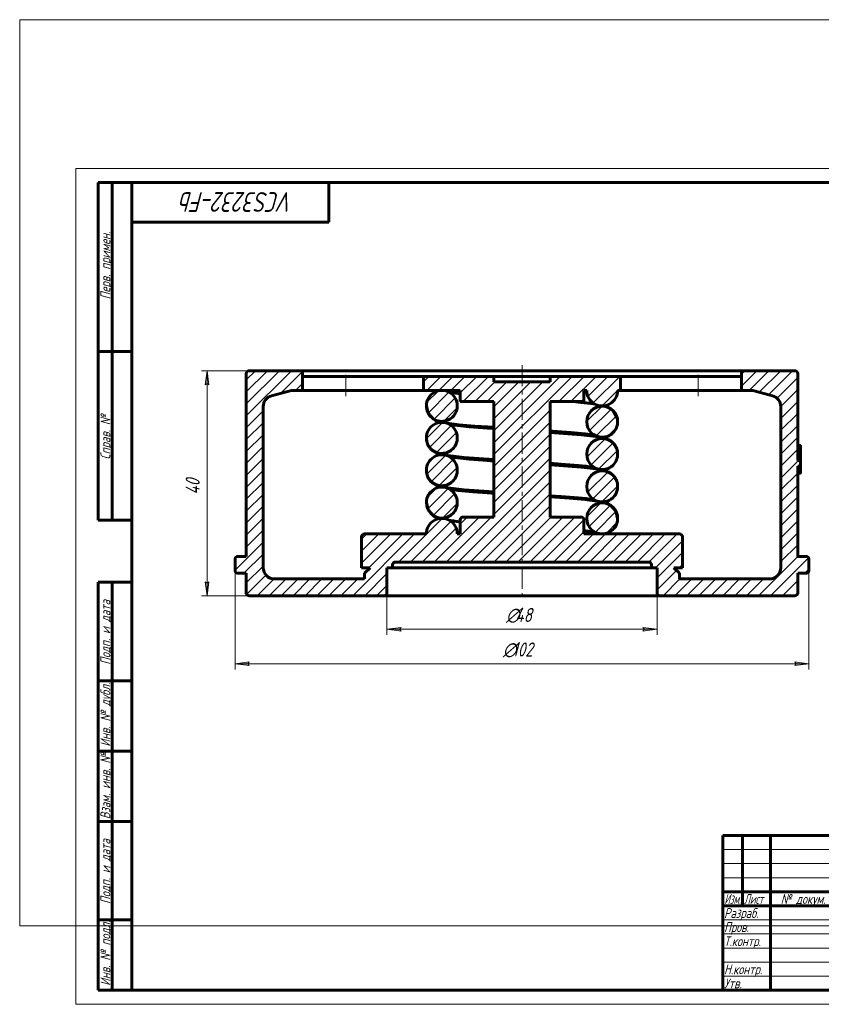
# Model space of a CAD drawing. Header units: millimetres. Extents: x -20 to 420, y 0 to 350.
# Tile 1 of 2: x -20 to 265, y 0 to 350. Entities that reach past the tile are written whole.
import ezdxf

# ---------------------------------------------------------------- set-up
doc = ezdxf.new("R2010")
doc.units = ezdxf.units.MM
for name, pattern in [('K5LT_AXLED', [12, 7.5, -1.5, 1.5, -1.5]), ('K5LT_BASIC', [0]), ('K5LT_THIN', [0]), ('K5LT_THIN_INCLUDED_TO_HATCHING', [0])]:
    doc.linetypes.add(name, pattern=pattern)
doc.layers.add('Системный слой', color=7, linetype='Continuous')
doc.layers.add('Системный слой (1)', color=7, linetype='Continuous', true_color=0x6c6c6c)
doc.styles.add('KDIMTEXTSTYLE', font='GOST_AU.SHX', dxfattribs={"width": 0.96, "oblique": 15, "height": 5})
doc.styles.add('KTEXTSTYLE', font='GOST_AU.SHX', dxfattribs={"width": 0.96, "height": 5})
doc.dimstyles.new('KDIMSTYLE (2.00)', dxfattribs={"dimtxt": 5, "dimasz": 1, "dimexe": 2, "dimexo": 0, "dimgap": 1, "dimtad": 1, "dimlfac": 0.5, "dimtxsty": 'KDIMTEXTSTYLE', "dimsah": 1, "dimcen": 0, "dimdle": 1, "dimadec": 0, "dimazin": 0, "dimtfac": 0.667, "dimtmove": 0, "dimatfit": 3, "dimfxl": 1, "dimtvp": 1, "dimtolj": 1, "dimtzin": 0, "dimarcsym": 0})

# ---------------------------------------------------------------- blocks, each defined once
blk = doc.blocks.new('U0')
at = {"layer": 'Системный слой (1)', "color": 143, "linetype": 'K5LT_BASIC', "lineweight": 60, "true_color": 0x33acca}
for start, end in [(0.0047, 180.0074), (180.0074, 281.5032), (281.5032, 0.0047)]:
    blk.add_arc((130.17, 212.67), 5.5, start, end, dxfattribs=at)
blk = doc.blocks.new('U1')
at = {"layer": 'Системный слой (1)', "color": 143, "linetype": 'K5LT_BASIC', "lineweight": 60, "true_color": 0x33acca}
for start, end in [(0.0071, 180.005), (180.005, 270), (270.0002, 0.0071)]:
    blk.add_arc((187.17, 172.67), 5.5, start, end, dxfattribs=at)
blk = doc.blocks.new('U2')
at = {"layer": 'Системный слой (1)', "color": 143, "linetype": 'K5LT_BASIC', "lineweight": 60, "true_color": 0x33acca}
for start, end in [(0.0048, 180.007), (180.007, 270), (270, 0.0048)]:
    blk.add_arc((130.17, 189.79), 5.5, start, end, dxfattribs=at)
blk = doc.blocks.new('U3')
at = {"layer": 'Системный слой (1)', "color": 143, "linetype": 'K5LT_BASIC', "lineweight": 60, "true_color": 0x33acca}
for start, end in [(0.0048, 180.007), (180.007, 270), (270, 0.0048)]:
    blk.add_arc((130.17, 201.29), 5.5, start, end, dxfattribs=at)
blk = doc.blocks.new('U4')
at = {"layer": 'Системный слой (1)', "color": 143, "linetype": 'K5LT_BASIC', "lineweight": 60, "true_color": 0x33acca}
for start, end in [(0.0536, 180.0097), (180.0097, 270), (270, 0.0537)]:
    blk.add_arc((187.17, 184.04), 5.5, start, end, dxfattribs=at)
blk = doc.blocks.new('U5')
at = {"layer": 'Системный слой (1)', "color": 143, "linetype": 'K5LT_BASIC', "lineweight": 60, "true_color": 0x33acca}
for start, end in [(0.0536, 180.0097), (180.0097, 270), (270, 0.0537)]:
    blk.add_arc((187.17, 207.04), 5.5, start, end, dxfattribs=at)
blk = doc.blocks.new('U6')
at = {"layer": 'Системный слой (1)', "color": 143, "linetype": 'K5LT_BASIC', "lineweight": 60, "true_color": 0x33acca}
for start, end in [(0.0536, 180.0097), (180.0097, 270), (270, 0.0537)]:
    blk.add_arc((187.17, 195.54), 5.5, start, end, dxfattribs=at)
blk = doc.blocks.new('U7')
at = {"layer": 'Системный слой (1)', "color": 143, "linetype": 'K5LT_BASIC', "lineweight": 60, "true_color": 0x33acca}
for start, end in [(0.0048, 180.007), (180.007, 270), (270, 0.0048)]:
    blk.add_arc((130.17, 178.29), 5.5, start, end, dxfattribs=at)
blk = doc.blocks.new('U8')
at = {"layer": 'Системный слой (1)', "color": 143, "linetype": 'K5LT_BASIC', "lineweight": 60, "true_color": 0x33acca}
for p, q in [((132.87, 217.46), (133.82, 217.31)), ((133.82, 217.31), (135.1, 217.15)), ((135.1, 217.15), (136.67, 216.98))]:
    blk.add_line(p, q, dxfattribs=at)
blk = doc.blocks.new('U9')
at = {"layer": 'Системный слой (1)', "color": 143, "linetype": 'K5LT_BASIC', "lineweight": 60, "true_color": 0x33acca}
for p, q in [((124.67, 189.57), (124.67, 189.79)), ((124.67, 189.79), (124.67, 189.79)), ((124.68, 189.46), (124.67, 189.57)), ((124.68, 189.4), (124.68, 189.46)), ((124.68, 189.37), (124.68, 189.4)), ((124.68, 189.36), (124.68, 189.37)), ((124.72, 189.05), (124.68, 189.36)), ((124.76, 188.76), (124.72, 189.05)), ((124.79, 188.61), (124.76, 188.76)), ((124.81, 188.54), (124.79, 188.61)), ((124.82, 188.5), (124.81, 188.54)), ((124.82, 188.49), (124.82, 188.5)), ((124.9, 188.18), (124.82, 188.49)), ((124.99, 187.91), (124.9, 188.18)), ((125.04, 187.77), (124.99, 187.91)), ((125.07, 187.7), (125.04, 187.77)), ((125.09, 187.67), (125.07, 187.7)), ((125.09, 187.65), (125.09, 187.67)), ((125.22, 187.37), (125.09, 187.65)), ((125.35, 187.11), (125.22, 187.37)), ((125.42, 186.99), (125.35, 187.11)), ((125.45, 186.93), (125.42, 186.99)), ((125.47, 186.9), (125.45, 186.93)), ((125.48, 186.88), (125.47, 186.9)), ((125.63, 186.64), (125.48, 186.88)), ((125.8, 186.41), (125.63, 186.64)), ((125.89, 186.3), (125.8, 186.41)), ((125.93, 186.24), (125.89, 186.3)), ((125.96, 186.21), (125.93, 186.24)), ((125.97, 186.2), (125.96, 186.21)), ((126.07, 186.08), (125.97, 186.2)), ((126.31, 185.82), (126.07, 186.08)), ((126.44, 185.69), (126.31, 185.82)), ((126.5, 185.64), (126.44, 185.69)), ((126.53, 185.61), (126.5, 185.64)), ((126.55, 185.59), (126.53, 185.61)), ((126.56, 185.59), (126.55, 185.59)), ((126.86, 185.33), (126.56, 185.59)), ((127.02, 185.21), (126.86, 185.33)), ((127.09, 185.16), (127.02, 185.21)), ((127.13, 185.13), (127.09, 185.16)), ((127.15, 185.12), (127.13, 185.13)), ((127.16, 185.11), (127.15, 185.12)), ((127.28, 185.03), (127.16, 185.11)), ((127.38, 184.97), (127.28, 185.03)), ((127.43, 184.94), (127.38, 184.97)), ((127.45, 184.92), (127.43, 184.94)), ((127.46, 184.91), (127.45, 184.92)), ((127.76, 184.74), (127.46, 184.91)), ((128.01, 184.61), (127.76, 184.74)), ((128.13, 184.56), (128.01, 184.61)), ((128.19, 184.53), (128.13, 184.56)), ((128.22, 184.52), (128.19, 184.53)), ((128.24, 184.51), (128.22, 184.52)), ((128.37, 184.45), (128.24, 184.51)), ((128.62, 184.35), (128.37, 184.45)), ((128.75, 184.3), (128.62, 184.35)), ((128.96, 184.23), (128.75, 184.3)), ((129.19, 184.16), (128.96, 184.23)), ((131.5, 183.65), (129.19, 184.16)), ((138.09, 182.88), (131.5, 183.65)), ((148.67, 182.07), (138.09, 182.88))]:
    blk.add_line(p, q, dxfattribs=at)
blk = doc.blocks.new('U10')
at = {"layer": 'Системный слой (1)', "color": 143, "linetype": 'K5LT_BASIC', "lineweight": 60, "true_color": 0x33acca}
for p, q in [((132.87, 171.96), (133, 171.94)), ((133, 171.94), (133.07, 171.92)), ((133.07, 171.92), (133.1, 171.92)), ((133.1, 171.92), (133.15, 171.91)), ((133.15, 171.91), (133.16, 171.91)), ((133.16, 171.91), (133.17, 171.91)), ((133.17, 171.91), (133.2, 171.9)), ((133.2, 171.9), (133.23, 171.9)), ((133.23, 171.9), (133.26, 171.89)), ((133.26, 171.89), (133.31, 171.89)), ((133.31, 171.89), (133.41, 171.87)), ((133.41, 171.87), (133.63, 171.84)), ((133.63, 171.84), (134.11, 171.77)), ((134.11, 171.77), (134.6, 171.71)), ((134.6, 171.71), (135.71, 171.58)), ((135.71, 171.58), (136.67, 171.48))]:
    blk.add_line(p, q, dxfattribs=at)
blk = doc.blocks.new('U11')
at = {"layer": 'Системный слой (1)', "color": 143, "linetype": 'K5LT_BASIC', "lineweight": 60, "true_color": 0x33acca}
for p, q in [((124.67, 212.67), (125.29, 210.1)), ((125.29, 210.1), (127.24, 207.94)), ((127.24, 207.94), (127.76, 207.63)), ((127.76, 207.63), (127.98, 207.52)), ((127.98, 207.52), (128.54, 207.27)), ((128.54, 207.27), (129.49, 206.97)), ((129.49, 206.97), (130.2, 206.79)), ((132, 206.48), (136.26, 205.99)), ((136.26, 205.99), (141.91, 205.51)), ((141.91, 205.51), (148.67, 205.05))]:
    blk.add_line(p, q, dxfattribs=at)
blk = doc.blocks.new('U12')
at = {"layer": 'Системный слой (1)', "color": 143, "linetype": 'K5LT_BASIC', "lineweight": 60, "true_color": 0x33acca}
for p, q in [((132.94, 183.04), (135.95, 182.63)), ((135.95, 182.63), (141.24, 182.13)), ((141.24, 182.13), (147.97, 181.62)), ((147.97, 181.62), (148.67, 181.58))]:
    blk.add_line(p, q, dxfattribs=at)
blk = doc.blocks.new('U13')
at = {"layer": 'Системный слой (1)', "color": 143, "linetype": 'K5LT_BASIC', "lineweight": 60, "true_color": 0x33acca}
for p, q in [((132.94, 206.04), (132.97, 206.04)), ((132.97, 206.04), (132.98, 206.03)), ((132.98, 206.03), (132.98, 206.03)), ((132.98, 206.03), (132.99, 206.03)), ((132.99, 206.03), (132.99, 206.03)), ((132.99, 206.03), (133, 206.03)), ((133, 206.03), (133.01, 206.03)), ((133.01, 206.03), (133.04, 206.02)), ((133.04, 206.02), (133.1, 206.01)), ((133.1, 206.01), (133.22, 205.99)), ((133.22, 205.99), (133.49, 205.95)), ((133.49, 205.95), (134.12, 205.85)), ((134.12, 205.85), (135.69, 205.66)), ((135.69, 205.66), (139.83, 205.25)), ((139.83, 205.25), (146.28, 204.74)), ((146.28, 204.74), (148.67, 204.58)), ((168.67, 203.26), (179.72, 202.41)), ((179.72, 202.41), (185.87, 201.68)), ((185.87, 201.68), (188.75, 200.97)), ((188.75, 200.97), (189.06, 200.84)), ((189.06, 200.84), (189.08, 200.84)), ((189.08, 200.84), (189.11, 200.82)), ((189.11, 200.82), (189.17, 200.8)), ((189.17, 200.8), (189.29, 200.74)), ((189.29, 200.74), (189.55, 200.61)), ((189.55, 200.61), (189.83, 200.45)), ((189.83, 200.45), (189.85, 200.44)), ((189.85, 200.44), (189.88, 200.42)), ((189.88, 200.42), (189.94, 200.38)), ((189.94, 200.38), (190.07, 200.3)), ((190.07, 200.3), (190.33, 200.12)), ((190.33, 200.12), (190.53, 199.96)), ((190.53, 199.96), (190.54, 199.95)), ((190.54, 199.95), (190.57, 199.93)), ((190.57, 199.93), (190.62, 199.89)), ((190.62, 199.89), (190.73, 199.79)), ((190.73, 199.79), (190.95, 199.59)), ((190.95, 199.59), (191.13, 199.4)), ((191.13, 199.4), (191.14, 199.39)), ((191.14, 199.39), (191.17, 199.37)), ((191.17, 199.37), (191.21, 199.31)), ((191.21, 199.31), (191.31, 199.21)), ((191.31, 199.21), (191.49, 198.98)), ((191.49, 198.98), (191.66, 198.75)), ((191.66, 198.75), (191.67, 198.74)), ((191.67, 198.74), (191.69, 198.71)), ((191.69, 198.71), (191.73, 198.65)), ((191.73, 198.65), (191.81, 198.53)), ((191.81, 198.53), (191.95, 198.28)), ((191.95, 198.28), (192.09, 198.01)), ((192.09, 198.01), (192.1, 197.99)), ((192.1, 197.99), (192.12, 197.96)), ((192.12, 197.96), (192.15, 197.9)), ((192.15, 197.9), (192.21, 197.76)), ((192.21, 197.76), (192.32, 197.49)), ((192.32, 197.49), (192.42, 197.2)), ((192.42, 197.2), (192.42, 197.18)), ((192.42, 197.18), (192.43, 197.15)), ((192.43, 197.15), (192.45, 197.08)), ((192.45, 197.08), (192.49, 196.94)), ((192.49, 196.94), (192.56, 196.65)), ((192.56, 196.65), (192.61, 196.34)), ((192.61, 196.34), (192.61, 196.32)), ((192.61, 196.32), (192.62, 196.29)), ((192.62, 196.29), (192.63, 196.22)), ((192.63, 196.22), (192.64, 196.08)), ((192.64, 196.08), (192.66, 195.8)), ((192.66, 195.8), (192.67, 195.57)), ((192.67, 195.57), (192.67, 195.57)), ((192.67, 195.57), (192.67, 195.56)), ((192.67, 195.56), (192.67, 195.56)), ((192.67, 195.56), (192.67, 195.56)), ((192.67, 195.56), (192.67, 195.55)), ((192.67, 195.55), (192.67, 195.55))]:
    blk.add_line(p, q, dxfattribs=at)
blk = doc.blocks.new('U14')
at = {"layer": 'Системный слой (1)', "color": 143, "linetype": 'K5LT_BASIC', "lineweight": 60, "true_color": 0x33acca}
for p, q in [((176.74, 214.17), (179.53, 213.93)), ((179.53, 213.93), (182, 213.69)), ((182, 213.69), (184.12, 213.44)), ((187.98, 212.73), (188.02, 212.72)), ((188.02, 212.72), (188.04, 212.71)), ((188.04, 212.71), (188.06, 212.7)), ((188.06, 212.7), (188.08, 212.7)), ((188.08, 212.7), (188.12, 212.69)), ((188.12, 212.69), (188.2, 212.66)), ((188.2, 212.66), (188.35, 212.61)), ((188.35, 212.61), (188.67, 212.5)), ((188.67, 212.5), (189.39, 212.19)), ((189.39, 212.19), (191.12, 210.91)), ((191.12, 210.91), (192.57, 208.05)), ((192.57, 208.05), (192.67, 207.05))]:
    blk.add_line(p, q, dxfattribs=at)
blk = doc.blocks.new('U15')
at = {"layer": 'Системный слой (1)', "color": 143, "linetype": 'K5LT_BASIC', "lineweight": 60, "true_color": 0x33acca}
for p, q in [((175.42, 179.82), (168.67, 180.29)), ((181.07, 179.35), (175.42, 179.82)), ((185.33, 178.86), (181.07, 179.35)), ((187.85, 178.37), (187.13, 178.54)), ((188.79, 178.07), (187.85, 178.37)), ((189.36, 177.82), (188.79, 178.07)), ((189.57, 177.71), (189.36, 177.82)), ((190.1, 177.4), (189.57, 177.71)), ((192.04, 175.24), (190.1, 177.4)), ((192.67, 172.67), (192.04, 175.24))]:
    blk.add_line(p, q, dxfattribs=at)
blk = doc.blocks.new('U16')
at = {"layer": 'Системный слой (1)', "color": 143, "linetype": 'K5LT_BASIC', "lineweight": 60, "true_color": 0x33acca}
for p, q in [((168.7, 203.76), (168.67, 203.76)), ((168.73, 203.76), (168.7, 203.76)), ((168.75, 203.76), (168.73, 203.76)), ((168.76, 203.75), (168.75, 203.76)), ((168.77, 203.75), (168.76, 203.75)), ((168.79, 203.75), (168.77, 203.75)), ((168.8, 203.75), (168.79, 203.75)), ((168.83, 203.75), (168.8, 203.75)), ((169.47, 203.7), (168.83, 203.75)), ((176.19, 203.2), (169.47, 203.7)), ((181.1, 202.74), (176.19, 203.2)), ((182.94, 202.52), (181.1, 202.74)), ((183.68, 202.41), (182.94, 202.52)), ((184, 202.36), (183.68, 202.41)), ((184.14, 202.34), (184, 202.36)), ((184.21, 202.33), (184.14, 202.34)), ((184.24, 202.32), (184.21, 202.33)), ((184.29, 202.31), (184.24, 202.32)), ((184.39, 202.3), (184.29, 202.31))]:
    blk.add_line(p, q, dxfattribs=at)
blk = doc.blocks.new('U17')
at = {"layer": 'Системный слой (1)', "color": 143, "linetype": 'K5LT_BASIC', "lineweight": 60, "true_color": 0x33acca}
for p, q in [((124.67, 178.29), (125.29, 175.73)), ((125.29, 175.73), (127.29, 173.53)), ((127.29, 173.53), (129.06, 172.7)), ((129.06, 172.7), (129.36, 172.61)), ((133.21, 171.9), (134.28, 171.77)), ((134.28, 171.77), (135.43, 171.64)), ((135.43, 171.64), (136.67, 171.52))]:
    blk.add_line(p, q, dxfattribs=at)
blk = doc.blocks.new('U18')
at = {"layer": 'Системный слой (1)', "color": 143, "linetype": 'K5LT_BASIC', "lineweight": 60, "true_color": 0x33acca}
for p, q in [((178.93, 214.02), (177.23, 214.17)), ((181.62, 213.76), (178.93, 214.02)), ((182.73, 213.63), (181.62, 213.76)), ((183.22, 213.57), (182.73, 213.63)), ((183.7, 213.5), (183.22, 213.57)), ((183.92, 213.47), (183.7, 213.5)), ((184.02, 213.45), (183.92, 213.47)), ((184.07, 213.44), (184.02, 213.45)), ((184.1, 213.44), (184.07, 213.44)), ((184.14, 213.43), (184.1, 213.44)), ((184.16, 213.43), (184.14, 213.43)), ((184.18, 213.43), (184.16, 213.43)), ((184.19, 213.43), (184.18, 213.43)), ((184.23, 213.42), (184.19, 213.43)), ((184.26, 213.41), (184.23, 213.42)), ((184.33, 213.4), (184.26, 213.41)), ((184.46, 213.38), (184.33, 213.4))]:
    blk.add_line(p, q, dxfattribs=at)
blk = doc.blocks.new('U19')
at = {"layer": 'Системный слой (1)', "color": 143, "linetype": 'K5LT_BASIC', "lineweight": 60, "true_color": 0x33acca}
for p, q in [((182.24, 168.19), (180.67, 168.36)), ((183.52, 168.03), (182.24, 168.19)), ((184.46, 167.88), (183.52, 168.03))]:
    blk.add_line(p, q, dxfattribs=at)
blk = doc.blocks.new('U20')
at = {"layer": 'Системный слой (1)', "color": 143, "linetype": 'K5LT_BASIC', "lineweight": 60, "true_color": 0x33acca}
for p, q in [((124.67, 201.07), (124.67, 201.29)), ((124.67, 201.29), (124.67, 201.29)), ((124.68, 200.96), (124.67, 201.07)), ((124.68, 200.9), (124.68, 200.96)), ((124.68, 200.87), (124.68, 200.9)), ((124.68, 200.86), (124.68, 200.87)), ((124.72, 200.55), (124.68, 200.86)), ((124.76, 200.26), (124.72, 200.55)), ((124.79, 200.11), (124.76, 200.26)), ((124.81, 200.04), (124.79, 200.11)), ((124.82, 200), (124.81, 200.04)), ((124.82, 199.99), (124.82, 200)), ((124.9, 199.68), (124.82, 199.99)), ((124.99, 199.41), (124.9, 199.68)), ((125.04, 199.27), (124.99, 199.41)), ((125.07, 199.2), (125.04, 199.27)), ((125.09, 199.17), (125.07, 199.2)), ((125.09, 199.15), (125.09, 199.17)), ((125.22, 198.87), (125.09, 199.15)), ((125.35, 198.61), (125.22, 198.87)), ((125.42, 198.49), (125.35, 198.61)), ((125.45, 198.43), (125.42, 198.49)), ((125.47, 198.4), (125.45, 198.43)), ((125.48, 198.38), (125.47, 198.4)), ((125.63, 198.14), (125.48, 198.38)), ((125.8, 197.91), (125.63, 198.14)), ((125.89, 197.8), (125.8, 197.91)), ((125.93, 197.74), (125.89, 197.8)), ((125.96, 197.71), (125.93, 197.74)), ((125.97, 197.7), (125.96, 197.71)), ((126.07, 197.58), (125.97, 197.7)), ((126.31, 197.32), (126.07, 197.58)), ((126.44, 197.19), (126.31, 197.32)), ((126.5, 197.14), (126.44, 197.19)), ((126.53, 197.11), (126.5, 197.14)), ((126.55, 197.09), (126.53, 197.11)), ((126.56, 197.09), (126.55, 197.09)), ((126.86, 196.83), (126.56, 197.09)), ((127.02, 196.71), (126.86, 196.83)), ((127.09, 196.66), (127.02, 196.71)), ((127.13, 196.63), (127.09, 196.66)), ((127.15, 196.62), (127.13, 196.63)), ((127.16, 196.61), (127.15, 196.62)), ((127.28, 196.53), (127.16, 196.61)), ((127.38, 196.47), (127.28, 196.53)), ((127.43, 196.44), (127.38, 196.47)), ((127.45, 196.42), (127.43, 196.44)), ((127.46, 196.41), (127.45, 196.42)), ((127.76, 196.24), (127.46, 196.41)), ((128.01, 196.11), (127.76, 196.24)), ((128.13, 196.06), (128.01, 196.11)), ((128.19, 196.03), (128.13, 196.06)), ((128.22, 196.02), (128.19, 196.03)), ((128.24, 196.01), (128.22, 196.02)), ((128.37, 195.95), (128.24, 196.01)), ((128.62, 195.85), (128.37, 195.95)), ((128.75, 195.8), (128.62, 195.85)), ((128.96, 195.73), (128.75, 195.8)), ((129.19, 195.66), (128.96, 195.73)), ((131.5, 195.15), (129.19, 195.66)), ((138.09, 194.38), (131.5, 195.15)), ((148.67, 193.57), (138.09, 194.38))]:
    blk.add_line(p, q, dxfattribs=at)
blk = doc.blocks.new('U21')
at = {"layer": 'Системный слой (1)', "color": 143, "linetype": 'K5LT_BASIC', "lineweight": 60, "true_color": 0x33acca}
for p, q in [((172.64, 191.98), (168.67, 192.26)), ((178.78, 191.47), (172.64, 191.98)), ((181.51, 191.2), (178.78, 191.47)), ((182.63, 191.06), (181.51, 191.2)), ((183.15, 190.99), (182.63, 191.06)), ((183.38, 190.96), (183.15, 190.99)), ((183.5, 190.94), (183.38, 190.96)), ((183.55, 190.93), (183.5, 190.94)), ((183.58, 190.93), (183.55, 190.93)), ((183.59, 190.93), (183.58, 190.93)), ((183.79, 190.9), (183.59, 190.93)), ((184.02, 190.86), (183.79, 190.9)), ((184.13, 190.84), (184.02, 190.86)), ((184.18, 190.83), (184.13, 190.84)), ((184.21, 190.83), (184.18, 190.83)), ((184.24, 190.82), (184.21, 190.83)), ((184.29, 190.82), (184.24, 190.82)), ((184.39, 190.8), (184.29, 190.82))]:
    blk.add_line(p, q, dxfattribs=at)
blk = doc.blocks.new('U22')
at = {"layer": 'Системный слой (1)', "color": 143, "linetype": 'K5LT_BASIC', "lineweight": 60, "true_color": 0x33acca}
for p, q in [((132.94, 194.54), (132.97, 194.54)), ((132.97, 194.54), (132.98, 194.53)), ((132.98, 194.53), (132.98, 194.53)), ((132.98, 194.53), (132.99, 194.53)), ((132.99, 194.53), (132.99, 194.53)), ((132.99, 194.53), (133, 194.53)), ((133, 194.53), (133.01, 194.53)), ((133.01, 194.53), (133.04, 194.52)), ((133.04, 194.52), (133.1, 194.51)), ((133.1, 194.51), (133.22, 194.49)), ((133.22, 194.49), (133.49, 194.45)), ((133.49, 194.45), (134.12, 194.35)), ((134.12, 194.35), (135.69, 194.16)), ((135.69, 194.16), (139.83, 193.75)), ((139.83, 193.75), (146.28, 193.24)), ((146.28, 193.24), (148.67, 193.08)), ((168.67, 191.76), (179.72, 190.91)), ((179.72, 190.91), (185.87, 190.18)), ((185.87, 190.18), (188.75, 189.47)), ((188.75, 189.47), (189.06, 189.34)), ((189.06, 189.34), (189.08, 189.34)), ((189.08, 189.34), (189.11, 189.32)), ((189.11, 189.32), (189.17, 189.3)), ((189.17, 189.3), (189.29, 189.24)), ((189.29, 189.24), (189.55, 189.11)), ((189.55, 189.11), (189.83, 188.95)), ((189.83, 188.95), (189.85, 188.94)), ((189.85, 188.94), (189.88, 188.92)), ((189.88, 188.92), (189.94, 188.88)), ((189.94, 188.88), (190.07, 188.8)), ((190.07, 188.8), (190.33, 188.62)), ((190.33, 188.62), (190.53, 188.46)), ((190.53, 188.46), (190.54, 188.45)), ((190.54, 188.45), (190.57, 188.43)), ((190.57, 188.43), (190.62, 188.39)), ((190.62, 188.39), (190.73, 188.29)), ((190.73, 188.29), (190.95, 188.09)), ((190.95, 188.09), (191.13, 187.9)), ((191.13, 187.9), (191.14, 187.89)), ((191.14, 187.89), (191.17, 187.87)), ((191.17, 187.87), (191.21, 187.81)), ((191.21, 187.81), (191.31, 187.71)), ((191.31, 187.71), (191.49, 187.48)), ((191.49, 187.48), (191.66, 187.25)), ((191.66, 187.25), (191.67, 187.24)), ((191.67, 187.24), (191.69, 187.21)), ((191.69, 187.21), (191.73, 187.15)), ((191.73, 187.15), (191.81, 187.03)), ((191.81, 187.03), (191.95, 186.78)), ((191.95, 186.78), (192.09, 186.51)), ((192.09, 186.51), (192.1, 186.49)), ((192.1, 186.49), (192.12, 186.46)), ((192.12, 186.46), (192.15, 186.4)), ((192.15, 186.4), (192.21, 186.26)), ((192.21, 186.26), (192.32, 185.99)), ((192.32, 185.99), (192.42, 185.7)), ((192.42, 185.7), (192.42, 185.68)), ((192.42, 185.68), (192.43, 185.65)), ((192.43, 185.65), (192.45, 185.58)), ((192.45, 185.58), (192.49, 185.44)), ((192.49, 185.44), (192.56, 185.15)), ((192.56, 185.15), (192.61, 184.84)), ((192.61, 184.84), (192.61, 184.82)), ((192.61, 184.82), (192.62, 184.79)), ((192.62, 184.79), (192.63, 184.72)), ((192.63, 184.72), (192.64, 184.58)), ((192.64, 184.58), (192.66, 184.3)), ((192.66, 184.3), (192.67, 184.07)), ((192.67, 184.07), (192.67, 184.07)), ((192.67, 184.07), (192.67, 184.06)), ((192.67, 184.06), (192.67, 184.06)), ((192.67, 184.06), (192.67, 184.06)), ((192.67, 184.06), (192.67, 184.05)), ((192.67, 184.05), (192.67, 184.05))]:
    blk.add_line(p, q, dxfattribs=at)
blk = doc.blocks.new('U23')
at = {"layer": 'Системный слой (1)', "color": 143, "linetype": 'K5LT_BASIC', "lineweight": 60, "true_color": 0x33acca}
for p, q in [((172.64, 180.48), (168.67, 180.76)), ((178.78, 179.97), (172.64, 180.48)), ((181.51, 179.7), (178.78, 179.97)), ((182.63, 179.56), (181.51, 179.7)), ((183.15, 179.49), (182.63, 179.56)), ((183.38, 179.46), (183.15, 179.49)), ((183.5, 179.44), (183.38, 179.46)), ((183.55, 179.43), (183.5, 179.44)), ((183.58, 179.43), (183.55, 179.43)), ((183.59, 179.43), (183.58, 179.43)), ((183.79, 179.4), (183.59, 179.43)), ((184.02, 179.36), (183.79, 179.4)), ((184.13, 179.34), (184.02, 179.36)), ((184.18, 179.33), (184.13, 179.34)), ((184.21, 179.33), (184.18, 179.33)), ((184.24, 179.32), (184.21, 179.33)), ((184.29, 179.32), (184.24, 179.32)), ((184.39, 179.3), (184.29, 179.32))]:
    blk.add_line(p, q, dxfattribs=at)
blk = doc.blocks.new('U24')
at = {"layer": 'Системный слой (1)', "color": 7, "linetype": 'K5LT_THIN_INCLUDED_TO_HATCHING', "lineweight": 18, "true_color": 0xffffff}
for p, q in [((-19.9, 349.92), (412.1, 349.92)), ((-19.9, 27.92), (-19.9, 349.92)), ((412.1, 27.92), (-19.9, 27.92))]:
    blk.add_line(p, q, dxfattribs=at)
blk = doc.blocks.new('D0')
at = {"layer": 'Системный слой (1)'}
for points in [[(61.17, 121.01), (61.67, 121.67), (56.67, 121.01), (61.67, 120.35)], [(260.67, 121.01), (255.67, 121.67), (256.17, 121.01), (255.67, 120.35)]]:
    blk.add_hatch(color=7, dxfattribs=at).paths.add_polyline_path(points)
at = {"layer": 'Системный слой (1)', "color": 7, "linetype": 'K5LT_THIN', "lineweight": 18, "true_color": 0xffffff}
for p, q in [((56.67, 158.17), (56.67, 119.01)), ((260.67, 158.17), (260.67, 119.01)), ((56.67, 121.01), (61.67, 121.67)), ((61.67, 120.35), (56.67, 121.01)), ((61.67, 121.67), (61.17, 121.01)), ((61.17, 121.01), (61.67, 120.35)), ((256.17, 121.01), (255.67, 121.67)), ((255.67, 121.67), (260.67, 121.01)), ((260.67, 121.01), (255.67, 120.35)), ((255.67, 120.35), (256.17, 121.01))]:
    blk.add_line(p, q, dxfattribs=at)
blk.add_wipeout([(151.87, 122.01), (151.87, 129.39), (164.92, 129.39), (164.92, 122.01)]).dxf.layer = 'Системный слой (1)'
blk.add_line((56.67, 121.01), (260.67, 121.01), dxfattribs=at)
at = {"layer": 'Системный слой (1)', "color": 7, "char_height": 5, "attachment_point": 1, "style": 'KTEXTSTYLE'}
for s, insert in [('\\H5.0;\\W1.000;\\Q15;\\Q15;\\W0.965;∅', (151.87, 128.6)), ('\\H5.0;\\W1.000;\\Q15;\\Q15;\\W0.965;102', (155.18, 128.6))]:
    blk.add_mtext(s, dxfattribs=dict(at, insert=insert))
blk = doc.blocks.new('KDIMARROW_01')
at = {"layer": 'Системный слой'}
blk.add_hatch(color=0, dxfattribs=at).paths.add_polyline_path([(-5, -0.66), (0, 0), (-5, 0.66), (-4.5, 0)])
at = {"layer": 'Системный слой', "color": 0, "linetype": 'K5LT_THIN', "lineweight": 18}
for p, q in [((-4.5, 0), (-5, 0.66)), ((-5, 0.66), (0, 0)), ((0, 0), (-5, -0.66)), ((-5, -0.66), (-4.5, 0))]:
    blk.add_line(p, q, dxfattribs=at)
at = {"layer": 'Системный слой (1)', "color": 0, "linetype": 'K5LT_THIN', "lineweight": 18}
blk.add_line((158.67, 185.17), (156.67, 185.17), dxfattribs=at)
blk = doc.blocks.new('D1')
at = {"layer": 'Системный слой (1)'}
for points in [[(115.17, 133.28), (115.67, 133.93), (110.67, 133.28), (115.67, 132.62)], [(201.67, 132.62), (206.67, 133.28), (201.67, 133.93), (202.17, 133.28)]]:
    blk.add_hatch(color=7, dxfattribs=at).paths.add_polyline_path(points)
at = {"layer": 'Системный слой (1)', "color": 7, "linetype": 'K5LT_THIN', "lineweight": 18, "true_color": 0xffffff}
for p, q in [((110.67, 150.67), (110.67, 131.28)), ((206.67, 150.67), (206.67, 131.28)), ((110.67, 133.28), (115.67, 133.93)), ((115.67, 132.62), (110.67, 133.28)), ((115.67, 133.93), (115.17, 133.28)), ((115.17, 133.28), (115.67, 132.62)), ((202.17, 133.28), (201.67, 133.93)), ((201.67, 133.93), (206.67, 133.28)), ((206.67, 133.28), (201.67, 132.62)), ((201.67, 132.62), (202.17, 133.28))]:
    blk.add_line(p, q, dxfattribs=at)
blk.add_wipeout([(152.99, 134.28), (152.99, 141.66), (163.89, 141.66), (163.89, 134.28)]).dxf.layer = 'Системный слой (1)'
blk.add_line((110.67, 133.28), (206.67, 133.28), dxfattribs=at)
at = {"layer": 'Системный слой (1)', "color": 7, "char_height": 5, "attachment_point": 1, "style": 'KTEXTSTYLE'}
for s, insert in [('\\H5.0;\\W1.000;\\Q15;\\Q15;\\W0.965;∅', (152.99, 140.86)), ('\\H5.0;\\W1.000;\\Q15;\\Q15;\\W0.965;48', (156.3, 140.86))]:
    blk.add_mtext(s, dxfattribs=dict(at, insert=insert))
blk = doc.blocks.new('D2')
at = {"layer": 'Системный слой (1)'}
for points in [[(47.35, 220.17), (46.69, 225.17), (46.03, 220.17), (46.69, 220.67)], [(46.69, 145.17), (47.35, 150.17), (46.69, 149.67), (46.03, 150.17)]]:
    blk.add_hatch(color=7, dxfattribs=at).paths.add_polyline_path(points)
at = {"layer": 'Системный слой (1)', "color": 7, "linetype": 'K5LT_THIN', "lineweight": 18, "true_color": 0xffffff}
for p, q in [((80.67, 225.17), (44.69, 225.17)), ((46.03, 220.17), (46.69, 225.17)), ((46.69, 225.17), (47.35, 220.17)), ((46.69, 220.67), (46.03, 220.17)), ((47.35, 220.17), (46.69, 220.67)), ((46.69, 145.17), (46.03, 150.17)), ((46.03, 150.17), (46.69, 149.67)), ((46.69, 149.67), (47.35, 150.17)), ((47.35, 150.17), (46.69, 145.17)), ((95.67, 145.17), (44.69, 145.17))]:
    blk.add_line(p, q, dxfattribs=at)
blk.add_wipeout([(45.69, 181.15), (38.31, 181.15), (38.31, 188.87), (45.69, 188.87)]).dxf.layer = 'Системный слой (1)'
blk.add_line((46.69, 225.17), (46.69, 145.17), dxfattribs=at)
at = {"layer": 'Системный слой (1)', "color": 7, "insert": (39.1, 181.15), "char_height": 5, "attachment_point": 1, "rotation": 90, "style": 'KTEXTSTYLE'}
blk.add_mtext('\\H5.0;\\W1.000;\\Q15;\\Q15;\\W0.965;40', dxfattribs=at)
blk = doc.blocks.new('U25')
at = {"color": 7, "linetype": 'K5LT_THIN', "lineweight": 18, "true_color": 0xffffff}
for p, q in [((0, 0), (0, 297)), ((0, 297), (420, 297)), ((230, 55), (295, 55)), ((230, 50), (295, 50)), ((230, 45), (295, 45)), ((230, 30), (295, 30)), ((230, 25), (295, 25)), ((230, 20), (295, 20)), ((230, 15), (295, 15)), ((230, 10), (295, 10)), ((420, 0), (0, 0))]:
    blk.add_line(p, q, dxfattribs=at)
at = {"color": 143, "linetype": 'K5LT_BASIC', "lineweight": 60, "true_color": 0x33acca}
for p, q in [((8, 172), (8, 292)), ((20, 292), (8, 292)), ((13, 172), (13, 292)), ((20, 5), (20, 292)), ((20, 292), (415, 292)), ((90, 292), (90, 278)), ((90, 278), (20, 278)), ((20, 232), (8, 232)), ((20, 172), (8, 172)), ((8, 5), (8, 150)), ((20, 150), (8, 150)), ((13, 5), (13, 150)), ((20, 115), (8, 115)), ((20, 90), (8, 90)), ((20, 65), (8, 65)), ((230, 60), (415, 60)), ((230, 5), (230, 60)), ((237, 35), (237, 60)), ((247, 5), (247, 60)), ((230, 40), (295, 40)), ((230, 35), (295, 35)), ((20, 30), (8, 30)), ((20, 5), (8, 5)), ((415, 5), (20, 5))]:
    blk.add_line(p, q, dxfattribs=at)
at = {"color": 7, "attachment_point": 1, "style": 'KTEXTSTYLE'}
for s, insert, char_height, rotation in [('\\H5.0;\\W1.000;\\Q15;\\Q15;\\W0.965;\\H7.00;VCS3232-Fb', (77.39, 281.64), 7, 180), ('\\H5.0;\\W1.000;\\Q15;\\Q15;\\W0.965;\\H3.50;Перв. примен.', (8.82, 250.52), 3.5, 90), ('\\H5.0;\\W1.000;\\Q15;\\Q15;\\W0.965;\\H3.50;Справ. №', (8.82, 193.63), 3.5, 90), ('\\H5.0;\\W1.000;\\Q15;\\Q15;\\W0.965;\\H3.50;Подп. и дата', (8.82, 120.66), 3.5, 90), ('\\H5.0;\\W1.000;\\Q15;\\Q15;\\W0.965;\\H3.50;Инв. № дубл.', (8.82, 91.57), 3.5, 90), ('\\H5.0;\\W1.000;\\Q15;\\Q15;\\W0.965;\\H3.50;Взам. инв. №', (8.82, 65.8), 3.5, 90), ('\\H5.0;\\W1.000;\\Q15;\\Q15;\\W0.965;\\H3.50;Подп. и дата', (8.82, 35.66), 3.5, 90), ('\\H5.0;\\W1.000;\\Q15;\\Q15;\\W0.965;\\H3.50;Инв. № подл.', (8.82, 6.57), 3.5, 90)]:
    blk.add_mtext(s, dxfattribs=dict(at, insert=insert, char_height=char_height, rotation=rotation))
at = {"color": 7, "char_height": 3.5, "attachment_point": 1, "style": 'KTEXTSTYLE'}
for s, insert in [('\\H5.0;\\W1.000;\\Q15;\\Q15;\\W0.784;\\H3.50;Изм.', (230.62, 39.18)), ('\\H5.0;\\W1.000;\\Q15;\\Q15;\\W0.799;\\H3.50;Лист', (237.61, 39.18)), ('\\H5.0;\\W1.000;\\Q15;\\Q15;\\W0.965;\\H3.50;№ докум.', (250.63, 39.18)), ('\\H5.0;\\W1.000;\\Q15;\\Q15;\\W0.965;\\H3.50;Разраб.', (230.5, 34.18)), ('\\H5.0;\\W1.000;\\Q15;\\Q15;\\W0.965;\\H3.50;Пров.', (230.5, 29.18)), ('\\H5.0;\\W1.000;\\Q15;\\Q15;\\W0.965;\\H3.50;Т.контр.', (230.5, 24.18)), ('\\H5.0;\\W1.000;\\Q15;\\Q15;\\W0.965;\\H3.50;Н.контр.', (230.5, 14.18)), ('\\H5.0;\\W1.000;\\Q15;\\Q15;\\W0.965;\\H3.50;Утв.', (230.5, 9.18))]:
    blk.add_mtext(s, dxfattribs=dict(at, insert=insert))

msp = doc.modelspace()

# ---------------------------------------------------------------- hatches: boundary and pattern name
at = {"layer": 'Системный слой (1)'}
h = msp.add_hatch(dxfattribs=at)
h.set_pattern_fill('', angle=45, style=0, pattern_type=0)
h.set_pattern_definition([(45, (0, 0), (-2.12132, 2.12132), [])])
h.paths.add_polyline_path([(124.666, 167.169), (102.666, 167.169), (101.959, 166.876), (101.666, 166.169), (101.666, 155.169), (104.666, 155.169), (102.666, 153.169), (102.666, 151.169), (70.666, 151.169), (67.838, 152.34), (66.666, 155.169), (66.666, 212.42), (67.838, 215.248), (69.631, 216.284), (76.666, 218.169), (80.666, 218.169), (80.666, 225.169), (61.666, 225.169), (60.959, 224.876), (60.666, 224.169), (60.666, 159.169), (57.666, 159.169), (56.959, 158.876), (56.666, 158.169), (56.666, 154.169), (56.959, 153.462), (57.666, 153.169), (60.666, 153.169), (60.666, 146.169), (60.959, 145.462), (61.666, 145.169), (109.666, 145.169), (110.373, 145.462), (110.666, 146.169), (110.666, 155.169), (112.666, 155.169), (112.666, 156.169), (112.959, 156.876), (113.666, 157.169), (203.666, 157.169), (204.373, 156.876), (204.666, 156.169), (204.666, 155.169), (206.666, 155.169), (206.666, 146.169), (206.959, 145.462), (207.666, 145.169), (255.666, 145.169), (256.373, 145.462), (256.666, 146.169), (256.666, 153.169), (259.666, 153.169), (260.373, 153.462), (260.666, 154.169), (260.666, 158.169), (260.373, 158.876), (259.666, 159.169), (256.666, 159.169), (256.666, 191.24), (257.666, 191.24), (257.666, 193.295), (256.666, 193.295), (256.666, 224.169), (256.373, 224.876), (255.666, 225.169), (236.666, 225.169), (236.666, 218.169), (240.666, 218.169), (247.702, 216.284), (250.13, 214.42), (250.666, 212.42), (250.666, 155.169), (249.495, 152.34), (246.666, 151.169), (214.666, 151.169), (214.666, 153.169), (212.666, 155.169), (215.666, 155.169), (215.666, 166.169), (215.373, 166.876), (214.666, 167.169), (187.166, 167.169), (180.666, 167.169), (180.666, 172.169), (180.373, 172.876), (179.666, 173.169), (168.666, 173.169), (168.666, 214.169), (180.666, 214.169), (180.666, 218.169), (181.666, 218.169), (182.115, 215.992), (184.641, 213.283), (188.316, 212.79), (191.47, 214.744), (192.666, 218.169), (193.666, 218.169), (193.666, 223.169), (168.666, 223.169), (168.666, 221.169), (148.666, 221.169), (148.666, 223.169), (123.666, 223.169), (123.666, 218.169), (136.666, 218.169), (136.666, 214.169), (148.666, 214.169), (148.666, 173.169), (137.666, 173.169), (136.959, 172.876), (136.666, 172.169), (136.666, 167.169), (135.666, 167.169), (134.539, 170.504), (131.314, 172.548), (127.558, 172.011), (125.04, 169.161)])
h.paths.add_polyline_path([(187.166, 167.169), (187.166, 167.169), (190.255, 168.118), (192.503, 171.339), (192.114, 175.072), (189.413, 177.689), (185.563, 177.93), (182.546, 175.653), (181.712, 171.959), (183.452, 168.613), (187.052, 167.17)])
h.paths.add_polyline_path([(131.263, 207.279), (133.572, 208.35), (135.595, 211.788), (134.9, 215.47), (132, 217.854), (128.244, 217.822), (125.386, 215.389), (124.755, 211.688), (126.652, 208.438), (130.164, 207.169)])
h.paths.add_polyline_path([(130.166, 172.794), (133.658, 174.044), (135.562, 177.23), (135.008, 180.903), (132.118, 183.436), (128.338, 183.481), (125.43, 181.09), (124.739, 177.403), (126.575, 174.128), (130.093, 172.794)])
h.paths.add_polyline_path([(187.166, 178.544), (190.658, 179.794), (192.563, 182.982), (192.01, 186.65), (188.992, 189.232), (185.225, 189.19), (182.401, 186.79), (181.745, 183.116), (183.59, 179.866), (187.058, 178.545)])
h.paths.add_polyline_path([(130.166, 184.294), (133.658, 185.544), (135.562, 188.73), (135.008, 192.403), (132.118, 194.936), (128.338, 194.981), (125.43, 192.59), (124.739, 188.903), (126.575, 185.628), (130.093, 184.294)])
h.paths.add_polyline_path([(187.166, 190.044), (190.658, 191.294), (192.563, 194.482), (192.01, 198.15), (188.992, 200.732), (185.225, 200.69), (182.401, 198.29), (181.745, 194.616), (183.59, 191.366), (187.058, 190.045)])
h.paths.add_polyline_path([(130.166, 195.794), (133.658, 197.044), (135.562, 200.23), (135.008, 203.903), (132.118, 206.436), (128.338, 206.481), (125.43, 204.09), (124.739, 200.403), (126.575, 197.128), (130.093, 195.794)])
h.paths.add_polyline_path([(187.166, 201.544), (190.658, 202.794), (192.563, 205.982), (192.01, 209.65), (188.992, 212.232), (185.225, 212.19), (182.401, 209.79), (181.745, 206.116), (183.59, 202.866), (187.058, 201.545)])

# ---------------------------------------------------------------- linework, layer by layer
at = {"layer": 'Системный слой (1)', "color": 143, "linetype": 'K5LT_BASIC', "lineweight": 60, "true_color": 0x33acca}
for p, q in [((60.666, 159.169), (60.666, 224.169)), ((61.666, 225.169), (80.666, 225.169)), ((80.666, 218.169), (80.666, 225.169)), ((236.666, 225.169), (80.666, 225.169)), ((236.666, 225.169), (255.666, 225.169)), ((236.666, 218.169), (236.666, 225.169)), ((256.666, 193.295), (256.666, 224.169)), ((103.607, 223.169), (81.023, 223.169)), ((103.607, 223.169), (123.666, 223.169)), ((123.666, 223.169), (123.666, 218.169)), ((123.666, 223.169), (148.666, 223.169)), ((148.666, 221.169), (148.666, 223.169)), ((168.666, 223.169), (148.666, 223.169)), ((148.666, 221.169), (168.666, 221.169)), ((168.666, 221.169), (168.666, 223.169)), ((168.666, 223.169), (193.666, 223.169)), ((193.666, 223.169), (193.666, 218.169)), ((193.666, 223.169), (213.726, 223.169)), ((236.31, 223.169), (213.726, 223.169)), ((76.666, 218.169), (69.631, 216.284)), ((76.666, 218.169), (80.666, 218.169)), ((81.023, 218.169), (80.666, 218.169)), ((103.607, 218.169), (81.023, 218.169)), ((123.666, 218.169), (103.607, 218.169)), ((123.666, 218.169), (136.666, 218.169)), ((136.666, 218.169), (136.666, 214.169)), ((180.666, 218.169), (181.666, 218.169)), ((180.666, 218.169), (180.666, 214.169)), ((192.666, 218.169), (193.666, 218.169)), ((213.726, 218.169), (193.666, 218.169)), ((236.31, 218.169), (213.726, 218.169)), ((236.666, 218.169), (236.31, 218.169)), ((236.666, 218.169), (240.666, 218.169)), ((240.666, 218.169), (247.702, 216.284)), ((148.666, 214.169), (136.666, 214.169)), ((148.666, 173.169), (148.666, 214.169)), ((180.666, 214.169), (168.666, 214.169)), ((168.666, 173.169), (168.666, 214.169)), ((66.666, 155.169), (66.666, 212.42)), ((250.666, 155.169), (250.666, 212.42)), ((256.666, 198.569), (257.643, 198.569)), ((256.666, 193.295), (257.666, 193.295)), ((257.666, 191.24), (257.666, 193.295)), ((257.666, 191.24), (256.666, 191.24)), ((256.666, 159.169), (256.666, 191.24)), ((256.666, 189.003), (257.628, 189.003)), ((257.635, 191.24), (257.628, 189.003)), ((256.666, 188.801), (257.62, 188.801)), ((136.666, 167.169), (136.666, 172.169)), ((137.666, 173.169), (148.666, 173.169)), ((168.666, 173.169), (179.666, 173.169)), ((180.666, 167.169), (180.666, 172.169)), ((101.666, 155.169), (101.666, 166.169)), ((102.666, 167.169), (124.666, 167.169)), ((135.666, 167.169), (136.666, 167.169)), ((180.666, 167.169), (187.166, 167.169)), ((187.166, 167.169), (214.666, 167.169)), ((215.666, 155.169), (215.666, 166.169)), ((56.666, 154.169), (56.666, 158.169)), ((57.666, 159.169), (60.666, 159.169)), ((256.666, 159.169), (259.666, 159.169)), ((260.666, 154.169), (260.666, 158.169)), ((104.666, 155.169), (101.666, 155.169)), ((104.666, 155.169), (102.666, 153.169)), ((112.666, 155.169), (110.666, 155.169)), ((110.666, 146.169), (110.666, 155.169)), ((112.666, 155.169), (112.666, 156.169)), ((204.666, 155.169), (112.666, 155.169)), ((203.666, 157.169), (113.666, 157.169)), ((204.666, 155.169), (204.666, 156.169)), ((206.666, 155.169), (204.666, 155.169)), ((206.666, 146.169), (206.666, 155.169)), ((215.666, 155.169), (212.666, 155.169)), ((212.666, 155.169), (214.666, 153.169)), ((60.666, 153.169), (57.666, 153.169)), ((60.666, 146.169), (60.666, 153.169)), ((70.666, 151.169), (102.666, 151.169)), ((102.666, 151.169), (102.666, 153.169)), ((214.666, 151.169), (214.666, 153.169)), ((214.666, 151.169), (246.666, 151.169)), ((256.666, 146.169), (256.666, 153.169)), ((259.666, 153.169), (256.666, 153.169)), ((109.666, 145.169), (61.666, 145.169)), ((207.666, 145.169), (109.666, 145.169)), ((255.666, 145.169), (207.666, 145.169))]:
    msp.add_line(p, q, dxfattribs=at)
at = {"layer": 'Системный слой (1)', "color": 30, "linetype": 'K5LT_AXLED', "lineweight": 18, "true_color": 0xff8000}
for p, q in [((96.056, 216.169), (96.056, 225.169)), ((158.666, 227.169), (158.666, 143.169)), ((221.277, 216.169), (221.277, 225.169))]:
    msp.add_line(p, q, dxfattribs=at)
at = {"layer": 'Системный слой (1)', "color": 143, "linetype": 'K5LT_BASIC', "lineweight": 60, "true_color": 0x33acca}
for centre, radius, start, end in [((61.666, 224.169), 1, 90, 180), ((255.666, 224.169), 1, 0, 90), ((187.166, 218.169), 5.5, 179.99999, 0), ((70.666, 212.42), 4, 105, 180), ((246.666, 212.42), 4, 0, 75), ((130.166, 167.169), 5.5, 0, 180.00001), ((137.666, 172.169), 1, 90, 180), ((179.666, 172.169), 1, 0, 90), ((102.666, 166.169), 1, 90, 180), ((214.666, 166.169), 1, 0, 90), ((57.666, 158.169), 1, 90, 180), ((259.666, 158.169), 1, 0, 90), ((57.666, 154.169), 1, 180, 270), ((70.666, 155.169), 4, 180, 270), ((113.666, 156.169), 1, 90, 180), ((203.666, 156.169), 1, 0, 90), ((246.666, 155.169), 4, 270, 0), ((259.666, 154.169), 1, 270, 0), ((61.666, 146.169), 1, 180, 270), ((109.666, 146.169), 1, 270, 0), ((207.666, 146.169), 1, 180, 270), ((255.666, 146.169), 1, 270, 0)]:
    msp.add_arc(centre, radius, start, end, dxfattribs=at)
msp.add_ellipse((158.666, 193.295), major_axis=(0, 291.31), ratio=0.3398447, start_param=4.712389, end_param=4.729298, dxfattribs=at)
for points, knots in [([(257.652, 198.221), (257.652, 198.239), (257.652, 198.276), (257.651, 198.329), (257.651, 198.379), (257.65, 198.428), (257.649, 198.476), (257.648, 198.516), (257.647, 198.543), (257.646, 198.558), (257.645, 198.565), (257.644, 198.568), (257.644, 198.569), (257.644, 198.569), (257.643, 198.569)], [0, 0, 0, 0, 0.0972581, 0.1898909, 0.2784338, 0.3772508, 0.4883237, 0.6075454, 0.7227307, 0.8122831, 0.8804931, 0.9226772, 0.9624639, 1, 1, 1, 1]), ([(257.62, 188.801), (257.621, 188.801), (257.622, 188.802), (257.623, 188.806), (257.623, 188.813), (257.624, 188.823), (257.625, 188.838), (257.626, 188.857), (257.626, 188.882), (257.627, 188.912), (257.627, 188.944), (257.628, 188.975), (257.628, 188.994), (257.628, 189.003)], [0, 0, 0, 0, 0.1012431, 0.1931016, 0.2764358, 0.358212, 0.444505, 0.5351882, 0.6278093, 0.7314893, 0.8314504, 0.9230672, 1, 1, 1, 1])]:
    msp.add_open_spline(points, degree=3, knots=knots, dxfattribs=at)

# ---------------------------------------------------------------- block references
at = {"layer": 'Системный слой (1)'}
for name in ['U24', 'U0', 'U8', 'U14', 'U18', 'U11', 'U5', 'U3', 'U13', 'U16', 'U20', 'U6', 'U2', 'U22', 'U9', 'U21', 'U4', 'U7', 'U12', 'U23', 'U15', 'U17', 'U1', 'U10', 'U19']:
    msp.add_blockref(name, (0, 0), dxfattribs=at)

# ---------------------------------------------------------------- next in the draw order: dimensions: what is measured, and where the dimension line sits
at = {"layer": 'Системный слой (1)', "color": 7}
dim = msp.add_linear_dim(base=(56.666, 121.009), p1=(260.666, 158.169), p2=(56.666, 158.169), dimstyle='KDIMSTYLE (2.00)', override={"dimexo": 0, "dimpost": '\\H5.0;\\W0.965;\\Q15;∅<>', "dimblk1": 'KDIMARROW_01', "dimblk2": 'KDIMARROW_01', "dimse1": 0, "dimse2": 0, "dimclrt": 7, "dimtol": 1, "dimtp": 0, "dimtm": 0, "dimtdec": 5, "dimtolj": 1}, dxfattribs=at)
dim.commit()
dim.dimension.update_dxf_attribs({"geometry": 'D0', "text_midpoint": (158.666, 121.009), "dimtype": 160})

# ---------------------------------------------------------------- next in the draw order: dimensions: what is measured, and where the dimension line sits
dim = msp.add_linear_dim(base=(46.691, 225.169), p1=(95.671, 145.169), p2=(80.666, 225.169), angle=90, dimstyle='KDIMSTYLE (2.00)', override={"dimexo": 0, "dimpost": '\\H5.0;\\W0.965;\\Q15;<>', "dimblk1": 'KDIMARROW_01', "dimblk2": 'KDIMARROW_01', "dimse1": 0, "dimse2": 0, "dimclrt": 7, "dimtol": 1, "dimtp": 0, "dimtm": 0, "dimtdec": 5, "dimtolj": 1}, dxfattribs=at)
dim.commit()
dim.dimension.update_dxf_attribs({"geometry": 'D2', "text_midpoint": (46.691, 185.169), "dimtype": 160})
dim = msp.add_linear_dim(base=(110.666, 133.276), p1=(206.666, 150.669), p2=(110.666, 150.669), dimstyle='KDIMSTYLE (2.00)', override={"dimexo": 0, "dimpost": '\\H5.0;\\W0.965;\\Q15;∅<>', "dimblk1": 'KDIMARROW_01', "dimblk2": 'KDIMARROW_01', "dimse1": 0, "dimse2": 0, "dimclrt": 7, "dimtol": 1, "dimtp": 0, "dimtm": 0, "dimtdec": 5, "dimtolj": 1}, dxfattribs=at)
dim.commit()
dim.dimension.update_dxf_attribs({"geometry": 'D1', "text_midpoint": (158.666, 133.276), "dimtype": 160})

# ---------------------------------------------------------------- next in the draw order: block references
msp.add_blockref('U25', (0, 0))

doc.saveas('drawing.dxf')
